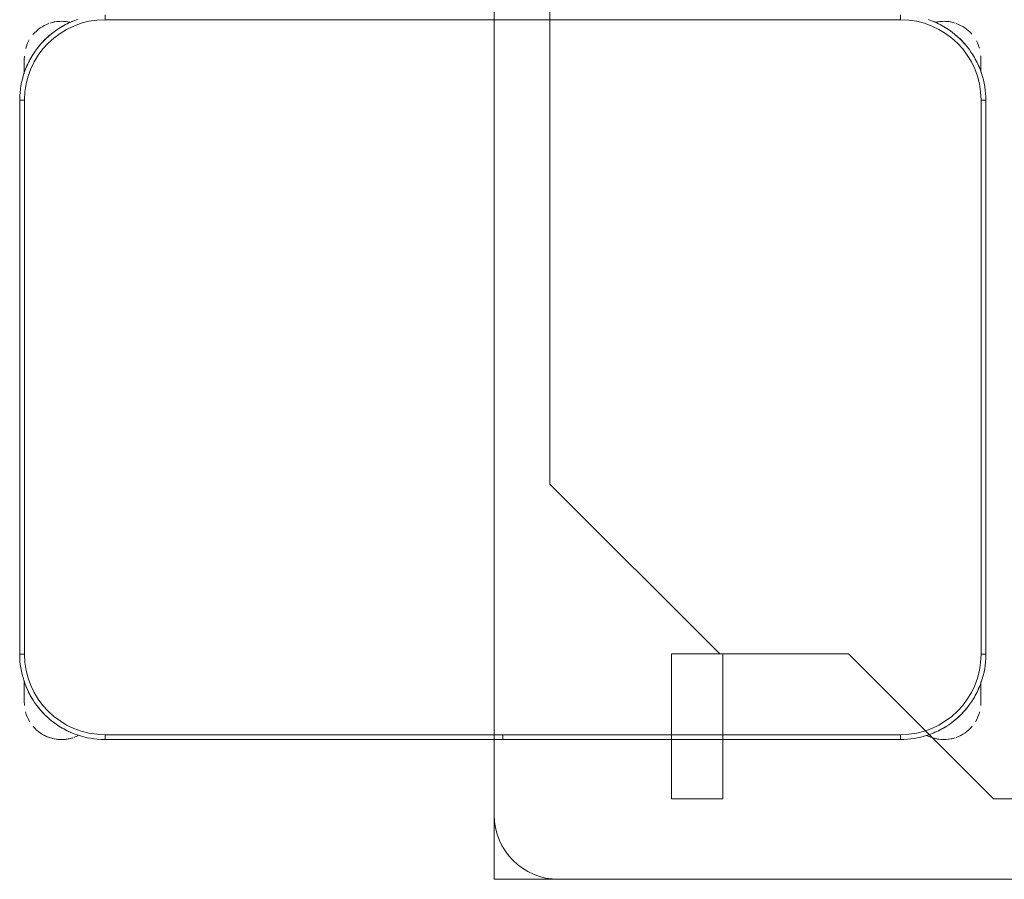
# Model space of a CAD drawing. Header units: metres. Extents: x 3 to 42.2, y -72.9 to -48.7.
# Tile 54 of 189: x 36.75 to 37.361, y -60.118 to -59.584. Entities that reach past the tile are written whole.
import ezdxf

# ---------------------------------------------------------------- set-up
doc = ezdxf.new("R2010")
doc.units = ezdxf.units.M
doc.layers.add('I-FURN', color=7, linetype='Continuous', lineweight=18)
doc.layers.add('M-EQPM', color=7, linetype='Continuous', lineweight=18)

# ---------------------------------------------------------------- blocks, each defined once
blk = doc.blocks.new('ConjuntoParaAlunoTamanho6 - CJA06_ConjuntoParaAlunoTamanho6-V38-1PAV')
at = {"layer": 'I-FURN', "color": 253, "true_color": 0xaaaaaa}
for p, q in [((-0.247, 0.06497), (-0.247, 0.06197)), ((0.247, 0.06497), (0.247, 0.06197)), ((-0.29713, 0.03797), (-0.29713, 0.02828)), ((-0.29713, 0.02878), (-0.29713, 0.03797)), ((0.29687, 0.03797), (0.29687, 0.02961)), ((0.29687, 0.03299), (0.29687, 0.03797)), ((-0.3, 0.01197), (-0.3, -0.33203)), ((-0.3, 0.01197), (-0.297, 0.01197)), ((-0.3, 0.01197), (-0.3, -0.33203)), ((0.3, 0.01197), (0.297, 0.01197)), ((0.3, -0.33203), (0.3, 0.01197)), ((0.3, -0.33203), (0.3, 0.01197)), ((-0.3, -0.33203), (-0.297, -0.33203)), ((0.3, -0.33203), (0.297, -0.33203)), ((-0.29713, -0.34835), (-0.29713, -0.35394)), ((-0.29713, -0.34868), (-0.29713, -0.36203)), ((0.29687, -0.35394), (0.29687, -0.3492)), ((0.29687, -0.36203), (0.29687, -0.34961)), ((-0.29713, -0.35705), (-0.29713, -0.36203)), ((0.29687, -0.36203), (0.29687, -0.35705)), ((-0.247, -0.38503), (-0.247, -0.38203)), ((-0.247, -0.38503), (-0.00005, -0.38503)), ((-0.247, -0.38503), (-0.00005, -0.38503)), ((-0.00005, -0.38203), (-0.00005, -0.38503)), ((0.00005, -0.38503), (0.00005, -0.38203)), ((0.00005, -0.38503), (0.247, -0.38503)), ((0.00005, -0.38503), (0.247, -0.38503)), ((0.247, -0.38503), (0.247, -0.38203))]:
    blk.add_line(p, q, dxfattribs=at)
at = {"layer": 'I-FURN', "color": 253, "true_color": 0xaaaaaa, "flags": 128}
for points in [[(-0.26367, 0.06228), (-0.26567, 0.06157), (-0.26764, 0.06078), (-0.26957, 0.05992), (-0.27147, 0.05898), (-0.27333, 0.05796), (-0.27515, 0.05687), (-0.27693, 0.05571), (-0.27865, 0.05448), (-0.28033, 0.05318), (-0.28195, 0.05181), (-0.28351, 0.05038), (-0.28502, 0.04889), (-0.28647, 0.04734), (-0.28785, 0.04574), (-0.28917, 0.04407), (-0.29042, 0.04236), (-0.2916, 0.0406), (-0.29271, 0.0388), (-0.29374, 0.03695), (-0.29471, 0.03506), (-0.29559, 0.03313), (-0.2964, 0.03117), (-0.29713, 0.02918), (-0.29777, 0.02716), (-0.29834, 0.02512), (-0.29883, 0.02306), (-0.29923, 0.02097), (-0.29955, 0.01888), (-0.29978, 0.01677), (-0.29993, 0.01466), (-0.3, 0.01254), (-0.3, 0.01197)], [(0.247, 0.06197), (0.1235, 0.06197), (0, 0.06197), (-0.1235, 0.06197), (-0.247, 0.06197)], [(-0.247, 0.06197), (-0.1235, 0.06197), (0, 0.06197), (0.1235, 0.06197), (0.247, 0.06197)], [(0.3, 0.01197), (0.29996, 0.01409), (0.29983, 0.0162), (0.29962, 0.01831), (0.29932, 0.02041), (0.29894, 0.0225), (0.29848, 0.02456), (0.29794, 0.02661), (0.29731, 0.02864), (0.2966, 0.03064), (0.29582, 0.03261), (0.29495, 0.03454), (0.29401, 0.03644), (0.29299, 0.0383), (0.2919, 0.04012), (0.29074, 0.04189), (0.28951, 0.04362), (0.28821, 0.04529), (0.28685, 0.04691), (0.28542, 0.04848), (0.28393, 0.04999), (0.28238, 0.05143), (0.28077, 0.05282), (0.27911, 0.05413), (0.2774, 0.05538), (0.27564, 0.05656), (0.27383, 0.05767), (0.27198, 0.05871), (0.27009, 0.05967), (0.26816, 0.06056), (0.2662, 0.06136), (0.26421, 0.06209)], [(-0.29713, 0.03797), (-0.29713, 0.03796), (-0.29713, 0.03792), (-0.29713, 0.03785), (-0.29713, 0.03775), (-0.29713, 0.03763), (-0.29713, 0.03748), (-0.29713, 0.03731), (-0.29713, 0.03711), (-0.29713, 0.03688), (-0.29713, 0.03663), (-0.29713, 0.03635), (-0.29713, 0.03605), (-0.29713, 0.03572), (-0.29713, 0.03537), (-0.29713, 0.035), (-0.29713, 0.03461), (-0.29713, 0.03419), (-0.29713, 0.03375), (-0.29713, 0.03329), (-0.29713, 0.03282), (-0.29713, 0.03232), (-0.29713, 0.0318), (-0.29713, 0.03127), (-0.29713, 0.03072), (-0.29713, 0.03016), (-0.29713, 0.02958), (-0.29713, 0.02898)], [(0.29687, 0.03), (0.29687, 0.03057), (0.29687, 0.03112), (0.29687, 0.03166), (0.29687, 0.03218), (0.29687, 0.03268), (0.29687, 0.03317), (0.29687, 0.03363), (0.29687, 0.03407), (0.29687, 0.0345), (0.29687, 0.0349), (0.29687, 0.03528), (0.29687, 0.03563), (0.29687, 0.03596), (0.29687, 0.03627), (0.29687, 0.03656), (0.29687, 0.03682), (0.29687, 0.03705), (0.29687, 0.03726), (0.29687, 0.03744), (0.29687, 0.0376), (0.29687, 0.03772), (0.29687, 0.03783), (0.29687, 0.0379), (0.29687, 0.03795), (0.29687, 0.03797)], [(-0.297, 0.01197), (-0.297, -0.07403), (-0.297, -0.16003), (-0.297, -0.24603), (-0.297, -0.33203)], [(-0.297, -0.33203), (-0.297, -0.24603), (-0.297, -0.16003), (-0.297, -0.07403), (-0.297, 0.01197)], [(0.297, -0.33203), (0.297, -0.24603), (0.297, -0.16003), (0.297, -0.07403), (0.297, 0.01197)], [(0.297, 0.01197), (0.297, -0.07403), (0.297, -0.16003), (0.297, -0.24603), (0.297, -0.33203)], [(-0.3, -0.33203), (-0.29996, -0.33415), (-0.29983, -0.33627), (-0.29962, -0.33838), (-0.29932, -0.34048), (-0.29894, -0.34256), (-0.29848, -0.34463), (-0.29794, -0.34668), (-0.29731, -0.34871), (-0.2966, -0.3507), (-0.29582, -0.35267), (-0.29495, -0.35461), (-0.29401, -0.35651), (-0.29299, -0.35837), (-0.2919, -0.36019), (-0.29074, -0.36196), (-0.28951, -0.36368), (-0.28821, -0.36536), (-0.28685, -0.36698), (-0.28542, -0.36855), (-0.28393, -0.37005), (-0.28238, -0.3715), (-0.28077, -0.37288), (-0.27911, -0.3742), (-0.2774, -0.37545), (-0.27564, -0.37663), (-0.27383, -0.37774), (-0.27198, -0.37878), (-0.27009, -0.37974), (-0.26816, -0.38062), (-0.2662, -0.38143), (-0.26421, -0.38216), (-0.2622, -0.38281), (-0.26015, -0.38338), (-0.25809, -0.38386), (-0.25601, -0.38426), (-0.25391, -0.38458), (-0.25181, -0.38482), (-0.24969, -0.38497), (-0.24757, -0.38503), (-0.247, -0.38503)], [(0.247, -0.38503), (0.24912, -0.38499), (0.25124, -0.38486), (0.25334, -0.38465), (0.25544, -0.38436), (0.25753, -0.38398), (0.2596, -0.38351), (0.26165, -0.38297), (0.26367, -0.38234), (0.26567, -0.38164), (0.26764, -0.38085), (0.26957, -0.37999), (0.27147, -0.37904), (0.27333, -0.37803), (0.27515, -0.37694), (0.27693, -0.37578), (0.27865, -0.37454), (0.28033, -0.37324), (0.28195, -0.37188), (0.28351, -0.37045), (0.28502, -0.36896), (0.28647, -0.36741), (0.28785, -0.3658), (0.28917, -0.36414), (0.29042, -0.36243), (0.2916, -0.36067), (0.29271, -0.35886), (0.29374, -0.35701), (0.29471, -0.35512), (0.29559, -0.3532), (0.2964, -0.35124), (0.29713, -0.34925), (0.29777, -0.34723), (0.29834, -0.34519), (0.29883, -0.34312), (0.29923, -0.34104), (0.29955, -0.33895), (0.29978, -0.33684), (0.29993, -0.33472), (0.3, -0.33261), (0.3, -0.33203)], [(-0.29713, -0.34907), (-0.29713, -0.34973), (-0.29713, -0.35038), (-0.29713, -0.35102), (-0.29713, -0.35165), (-0.29713, -0.35227), (-0.29713, -0.35288), (-0.29713, -0.35348), (-0.29713, -0.35406), (-0.29713, -0.35463), (-0.29713, -0.35518), (-0.29713, -0.35572), (-0.29713, -0.35624), (-0.29713, -0.35674), (-0.29713, -0.35722), (-0.29713, -0.35769), (-0.29713, -0.35813), (-0.29713, -0.35855), (-0.29713, -0.35895), (-0.29713, -0.35933), (-0.29713, -0.35969), (-0.29713, -0.36002), (-0.29713, -0.36033), (-0.29713, -0.36061), (-0.29713, -0.36087), (-0.29713, -0.36111), (-0.29713, -0.36131), (-0.29713, -0.3615), (-0.29713, -0.36165), (-0.29713, -0.36178), (-0.29713, -0.36188), (-0.29713, -0.36196), (-0.29713, -0.36201), (-0.29713, -0.36203)], [(0.29687, -0.36203), (0.29687, -0.36201), (0.29687, -0.36197), (0.29687, -0.36191), (0.29687, -0.36181), (0.29687, -0.36169), (0.29687, -0.36154), (0.29687, -0.36137), (0.29687, -0.36117), (0.29687, -0.36094), (0.29687, -0.36069), (0.29687, -0.36041), (0.29687, -0.36011), (0.29687, -0.35978), (0.29687, -0.35943), (0.29687, -0.35906), (0.29687, -0.35866), (0.29687, -0.35825), (0.29687, -0.35781), (0.29687, -0.35735), (0.29687, -0.35687), (0.29687, -0.35638), (0.29687, -0.35586), (0.29687, -0.35533), (0.29687, -0.35478), (0.29687, -0.35421), (0.29687, -0.35363), (0.29687, -0.35304), (0.29687, -0.35244), (0.29687, -0.35182), (0.29687, -0.35119), (0.29687, -0.35055), (0.29687, -0.3499)], [(-0.247, -0.38203), (-0.1235, -0.38203), (0, -0.38203), (0.1235, -0.38203), (0.247, -0.38203)], [(-0.00005, -0.38203), (-0.06179, -0.38203), (-0.12353, -0.38203), (-0.18526, -0.38203), (-0.247, -0.38203)], [(0.247, -0.38203), (0.18526, -0.38203), (0.12352, -0.38203), (0.06179, -0.38203), (0.00005, -0.38203)]]:
    blk.add_lwpolyline(points, dxfattribs=at)
at = {"layer": 'I-FURN', "color": 253, "true_color": 0xaaaaaa}
for centre, radius, start, end in [((-0.247, 0.01197), 0.05, 90, 180), ((-0.247, 0.01197), 0.05, 90, 180), ((0.247, 0.01197), 0.05, 360, 90), ((0.247, 0.01197), 0.05, 0, 90), ((-0.27413, 0.03797), 0.023, 109.92744, 140.02309), ((-0.27413, 0.03797), 0.023, 76.78758, 108), ((-0.27413, 0.03797), 0.023, 76.40434, 104.46692), ((-0.247, 0.01197), 0.053, 112.5, 122.69993), ((0.247, 0.01197), 0.053, 57.30007, 67.5), ((0.247, 0.01197), 0.053, 57.30007, 67.5), ((0.27387, 0.03797), 0.023, 75.53308, 103.10319), ((0.27387, 0.03797), 0.023, 72, 102.57928), ((0.27387, 0.03797), 0.023, 41.01944, 70.30683), ((-0.27413, 0.03797), 0.023, 149.97621, 164.34498), ((-0.247, 0.01197), 0.053, 127.1607, 142.94646), ((0.247, 0.01197), 0.053, 45, 53.14964), ((0.247, 0.01197), 0.053, 45, 53.14964), ((0.247, 0.01197), 0.053, 37.1607, 44.91466), ((0.247, 0.01197), 0.053, 37.1607, 44.91466), ((0.27387, 0.03797), 0.023, 15.73053, 28.0506), ((-0.27413, 0.03797), 0.023, 176.5669, 180), ((-0.247, 0.01197), 0.053, 147.30007, 157.5), ((0.247, 0.01197), 0.053, 22.5, 32.69993), ((0.247, 0.01197), 0.053, 22.5, 32.69993), ((0.27387, 0.03797), 0.023, 360, 4.00915), ((-0.247, -0.33203), 0.05, 180, 270), ((-0.247, -0.33203), 0.05, 180, 270), ((0.247, -0.33203), 0.05, 270, 360), ((0.247, -0.33203), 0.05, 270, 0), ((-0.247, -0.33203), 0.053, 202.5, 212.69993), ((0.247, -0.33203), 0.053, 327.30007, 337.5), ((0.247, -0.33203), 0.053, 327.30007, 337.5), ((-0.27413, -0.36203), 0.023, 180, 184.41224), ((-0.247, -0.33203), 0.053, 217.1607, 233.14964), ((0.247, -0.33203), 0.053, 307.1607, 323.14964), ((0.247, -0.33203), 0.053, 307.1607, 323.14964), ((0.27387, -0.36203), 0.023, 355.58784, 360), ((-0.27413, -0.36203), 0.023, 194.46313, 211.29748), ((0.27387, -0.36203), 0.023, 328.70279, 345.53679), ((-0.27413, -0.36203), 0.023, 220.15845, 250.98921), ((-0.247, -0.33203), 0.053, 237.30007, 247.5), ((0.247, -0.33203), 0.053, 292.5, 302.69993), ((0.247, -0.33203), 0.053, 292.5, 302.69993), ((0.27387, -0.36203), 0.023, 289.64716, 320.10645), ((-0.27413, -0.36203), 0.023, 241.29896, 288), ((-0.27413, -0.36203), 0.023, 255.53308, 284.46692), ((-0.27413, -0.36203), 0.023, 289.64716, 297.85925), ((0.27387, -0.36203), 0.023, 242.37001, 250.98921), ((0.27387, -0.36203), 0.023, 243.53772, 288), ((0.27387, -0.36203), 0.023, 255.53308, 284.46692)]:
    blk.add_arc(centre, radius, start, end, dxfattribs=at)
blk = doc.blocks.new('4 GRE - ESCOLA DE CINEMA E AUDIOVISUAL CINE REX R07_rvt-1-1PAV')
at = {"layer": 'I-FURN', "color": 253, "lineweight": 18, "true_color": 0xaaaaaa}
blk.add_blockref('ConjuntoParaAlunoTamanho6 - CJA06_ConjuntoParaAlunoTamanho6-V38-1PAV', (37.04989, -59.6463), dxfattribs=at)
blk = doc.blocks.new('V8 K7 4V 9_0-14_0kW - MIH112Q4HN18-939147-1PAV')
at = {"layer": 'M-EQPM', "color": 1, "true_color": 0xff0000}
for p, q in [((0.475, -0.435), (0.475, 0.435)), ((0.425, -0.165), (0.425, 0.125)), ((0.425, 0.125), (0.425, -0.165)), ((0.335, -0.255), (0.425, -0.165)), ((0.425, -0.165), (0.335, -0.255)), ((0.335, -0.335), (0.335, -0.255)), ((0.335, -0.255), (0.335, -0.335)), ((0.22958, -0.44042), (0.335, -0.335)), ((0.335, -0.335), (0.22958, -0.44042)), ((0.425, -0.333), (0.335, -0.333)), ((0.335, -0.33514), (0.335, -0.365)), ((0.425, -0.365), (0.425, -0.333)), ((0.335, -0.365), (0.425, -0.365)), ((0.475, -0.475), (0.475, -0.435)), ((-0.22958, -0.44042), (0.22958, -0.44042)), ((0.22958, -0.44042), (-0.22958, -0.44042)), ((-0.435, -0.475), (0.435, -0.475)), ((0.435, -0.475), (0.475, -0.475))]:
    blk.add_line(p, q, dxfattribs=at)
blk.add_arc((0.435, -0.435), 0.04, 270, 360, dxfattribs=at)

msp = doc.modelspace()

# ---------------------------------------------------------------- block references
at = {"lineweight": 5}
msp.add_blockref('4 GRE - ESCOLA DE CINEMA E AUDIOVISUAL CINE REX R07_rvt-1-1PAV', (0, 0), dxfattribs=at)
at = {"layer": 'M-EQPM', "color": 1, "true_color": 0xff0000, "rotation": 269.9999999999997}
msp.add_blockref('V8 K7 4V 9_0-14_0kW - MIH112Q4HN18-939147-1PAV', (37.51956, -59.6431), dxfattribs=at)

doc.saveas('drawing.dxf')
